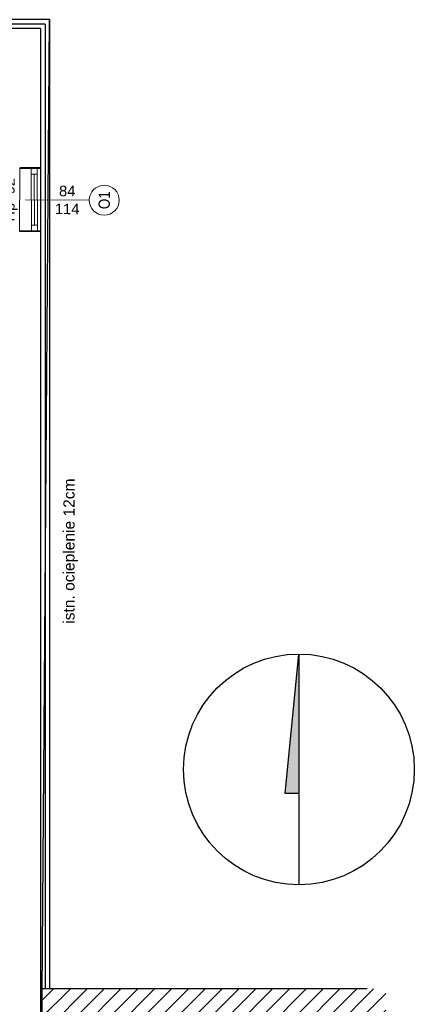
# Model space of a CAD drawing. Header units: millimetres. Extents: x -94648 to 68781, y -29623 to 11990.
# Tile 84 of 181: x -35303 to -34777, y -13663 to -12351. Entities that reach past the tile are written whole.
import ezdxf
from ezdxf.enums import TextEntityAlignment as Align

# ---------------------------------------------------------------- set-up
doc = ezdxf.new("R2010")
doc.units = ezdxf.units.MM
doc.linetypes.add('ACAD_ISO03W100', pattern=[30, 12, -18])
doc.linetypes.add('BUD', pattern=[0])
for name, color, linetype, lineweight in [('-DRZWI I OKNA', 4, 'Continuous', 5), ('A_POWTARZALNE$0$OKNA OPIS', 153, 'Continuous', 20), ('A_POWTARZALNE$0$opisy drzwi okien', 3, 'Continuous', 15), ('Wykonawcze', 7, 'Continuous', 15), ('Ściany', 7, 'Continuous', 40)]:
    doc.layers.add(name, color=color, linetype=linetype, lineweight=lineweight)
doc.layers.add('-podklad', color=8, linetype='Continuous')
doc.styles.add('A_POWTARZALNE$0$ISO', font='arial.ttf')
doc.styles.get("Standard").update_dxf_attribs({"font": 'arial.ttf'})
doc.linetypes.add('ZIGZAG', pattern='A,0.00254,-5.08,[131,ltypeshp.shx,S=5.08,R=0,X=-5.08,Y=0],-10.16,[131,ltypeshp.shx,S=5.08,R=180,X=5.08,Y=0],-5.08', length=20.32254)

# ---------------------------------------------------------------- blocks, each defined once
blk = doc.blocks.new('A_POWTARZALNE$0$znak okna')
at = {"color": 8, "linetype": 'Continuous'}
blk.add_line((0, -85), (0, 0), dxfattribs=at)
at = {"layer": 'A_POWTARZALNE$0$opisy drzwi okien', "color": 8}
blk.add_circle((0, -105), 20, dxfattribs=at)
at = {"color": 8, "style": 'A_POWTARZALNE$0$ISO'}
for tag, rotation, p in [('HP', 360, (0, 5.5)), ('SO', 90, (-5, -50.3)), ('HO', 90, (18.8, -50.3))]:
    blk.add_attdef(tag, text='', height=14, rotation=rotation, dxfattribs=at).set_placement(p, align=Align.CENTER)
at = {"layer": 'A_POWTARZALNE$0$opisy drzwi okien', "color": 8, "style": 'A_POWTARZALNE$0$ISO', "width": 0.7927}
blk.add_attdef('OX', text='', height=15, dxfattribs=at).set_placement((-12, -112.5), (12, -112.5), align=Align.FIT)
blk = doc.blocks.new('n')
at = {"linetype": 'BUD'}
h = blk.add_hatch(color=8, dxfattribs=at)
h.dxf.hatch_style = 1
h.paths.add_polyline_path([(11822, -6435.2), (11882.6, -5816.1), (11882.6, -6435.2)])
at = {"color": 8, "linetype": 'BUD'}
for points in [[(11882.6, -6435.2), (11822, -6435.2), (11882.6, -5816.1)], [(11882.6, -5816.1), (11882.6, -6841.3)]]:
    blk.add_lwpolyline(points, dxfattribs=at)
blk.add_circle((11882.6, -6328.7), 512.6, dxfattribs=at)
blk = doc.blocks.new('Goscim_parter')
at = {"linetype": 'BUD'}
h = blk.add_hatch(dxfattribs=at)
h.set_pattern_fill('ANSI31', color=8, scale=5)
h.set_pattern_definition([(45, (-40335.458, -1321.089), (-11.22532, 11.22532), [])])
h.paths.add_polyline_path([(-34814.9, -13642.7), (-34840.1, -13642.7), (-35275.1, -13642.7), (-35275.1, -13942.7), (-34840.1, -13942.7), (-34840.1, -14323.7), (-34814.9, -14323.7)])
h.paths.add_polyline_path([(-35155.8, -13799), (-34988, -13799), (-34988, -13768.4), (-35155.8, -13768.4)], flags=24)
at = {"layer": '-DRZWI I OKNA', "color": 8}
for p, q in [((-35302.9, -12548.7), (-35303.2, -12632.7)), ((-35287.6, -12548.9), (-35287.4, -12632.8)), ((-35279.6, -12548.9), (-35279.4, -12632.9)), ((-35275.4, -12632.9), (-35275.1, -12548.9)), ((-35287.6, -12556.9), (-35279.6, -12556.9)), ((-35283.6, -12556.9), (-35283.4, -12624.8)), ((-35287.4, -12624.8), (-35279.4, -12624.8))]:
    blk.add_line(p, q, dxfattribs=at)
at = {"color": 8, "linetype": 'BUD'}
for p, q in [((-35263.1, -12350.7), (-35432.6, -12350.7)), ((-35263.1, -12350.7), (-35263.1, -13642.7)), ((-35275.1, -12362.7), (-35432.6, -12362.7)), ((-35275.1, -12362.7), (-35275.1, -14158.8)), ((-34840.1, -13642.7), (-35275.1, -13642.7))]:
    blk.add_line(p, q, dxfattribs=at)
at = {"color": 8, "linetype": 'ACAD_ISO03W100'}
blk.add_line((-35263.1, -12350.7), (-35423.1, -12350.7), dxfattribs=at)
at = {"color": 8, "linetype": 'ZIGZAG'}
for q in [(-35432.6, -12356.7), (-35269.1, -13642.7)]:
    blk.add_line((-35269.1, -12356.7), q, dxfattribs=at)
at = {"color": 8}
blk.add_lwpolyline([(-34840.1, -14323.7), (-34840.1, -13943.4), (-35275.1, -13943.4), (-35263.1, -12350.7), (-36626.1, -12350.7), (-36626.1, -14323.7)], close=True, dxfattribs=at)
at = {"layer": 'Ściany', "color": 8}
for p, q in [((-35275.1, -12548.9), (-35302.9, -12548.7)), ((-35275.4, -12632.9), (-35303.2, -12632.7))]:
    blk.add_line(p, q, dxfattribs=at)
at = {"color": 8, "linetype": 'BUD', "xscale": 0.3, "yscale": 0.3, "zscale": 0.3}
blk.add_blockref('n', (-38495.7, -11451.6), dxfattribs=at)
at = {"layer": 'A_POWTARZALNE$0$OKNA OPIS', "color": 8}
ref = blk.add_blockref('A_POWTARZALNE$0$znak okna', (-35295.3, -12590.9), dxfattribs=dict(at, rotation=89.72703503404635))
ref.add_attrib('HP', 'Hp=92', dxfattribs={"layer": '0', "color": 8, "height": 14, "rotation": 89.727, "style": 'A_POWTARZALNE$0$ISO'}).set_placement((-35309.8, -12590.8), align=Align.CENTER)
ref.add_attrib('HO', '84', dxfattribs={"layer": '0', "color": 8, "height": 14, "rotation": 359.727, "style": 'A_POWTARZALNE$0$ISO'}).set_placement((-35239.7, -12586.1), align=Align.CENTER)
ref.add_attrib('SO', '114', dxfattribs={"layer": '0', "color": 8, "height": 14, "rotation": 359.727, "style": 'A_POWTARZALNE$0$ISO'}).set_placement((-35239.8, -12610), align=Align.CENTER)
ref.add_attrib('OX', 'O1', dxfattribs={"layer": 'A_POWTARZALNE$0$opisy drzwi okien', "color": 8, "height": 15, "rotation": 89.727, "style": 'A_POWTARZALNE$0$ISO', "width": 0.858565}).set_placement((-35182.9, -12603.4), (-35182.8, -12579.4), align=Align.FIT)
at = {"layer": 'Wykonawcze', "color": 8, "insert": (-35235.1, -13164.5), "char_height": 14.85, "width": 210.591, "attachment_point": 4, "rotation": 90}
blk.add_mtext('\\pxqc;istn. ocieplenie 12cm', dxfattribs=at)

msp = doc.modelspace()

# ---------------------------------------------------------------- block references
at = {"layer": '-podklad'}
msp.add_blockref('Goscim_parter', (0, 0), dxfattribs=at)

doc.saveas('drawing.dxf')
